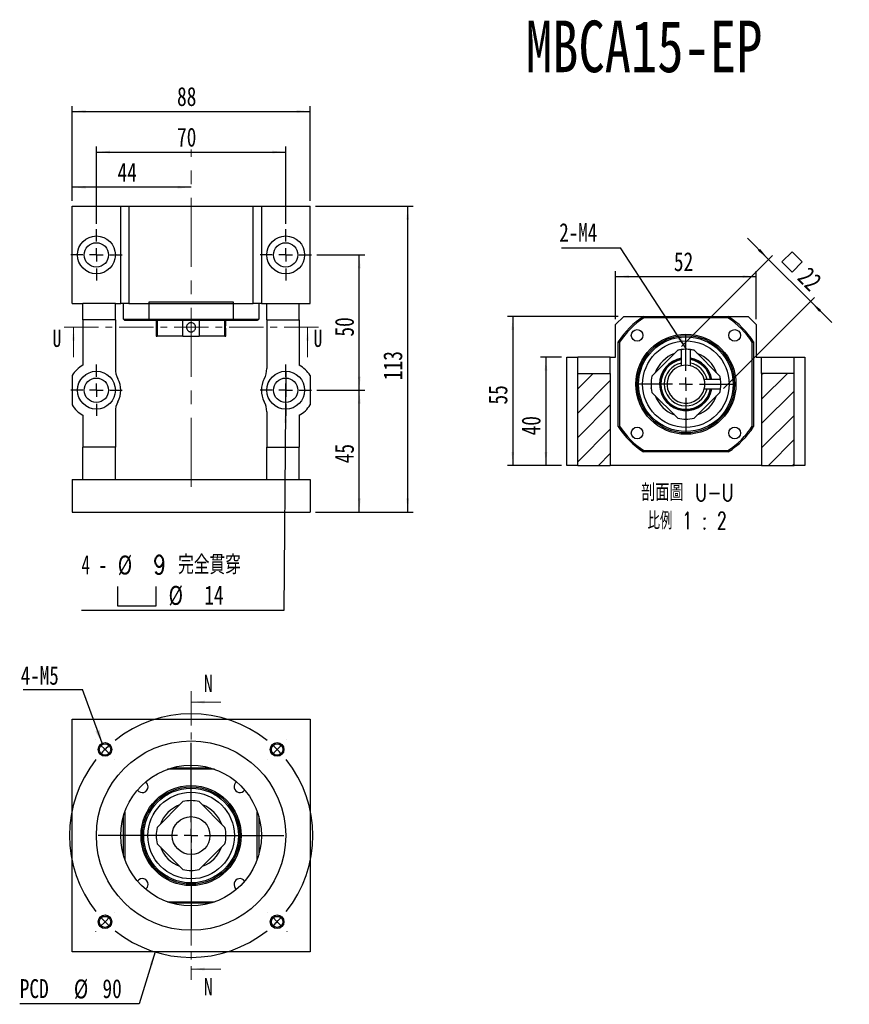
# Model space of a CAD drawing. Header units: millimetres. Extents: x 25 to 275, y 7 to 201.
# Tile 1 of 8: x 25 to 179, y 19 to 201. Entities that reach past the tile are written whole.
import ezdxf

# ---------------------------------------------------------------- set-up
doc = ezdxf.new("R2010")
doc.units = ezdxf.units.MM
doc.linetypes.add('CENTER', pattern=[10.16, 6.35, -1.27, 1.27, -1.27])
doc.linetypes.add('CENTERX2', pattern=[20.32, 12.7, -2.54, 2.54, -2.54])
doc.layers.add('FORMAT', color=7, linetype='Continuous')
doc.styles.add('SLDTEXTSTYLE0', font='TXT', dxfattribs={"width": 0.75})
doc.styles.add('SLDTEXTSTYLE1', font='TXT', dxfattribs={"width": 0.75, "bigfont": 'bigfont'})
doc.styles.add('SLDTEXTSTYLE3', font='TXT', dxfattribs={"width": 0.666667})
doc.styles.add('SLDTEXTSTYLE4', font='TXT', dxfattribs={"width": 0.65625, "bigfont": 'bigfont'})
doc.dimstyles.new('SLDDIMSTYLE1', dxfattribs={"dimtxt": 3.5, "dimasz": 2.5, "dimexe": 0, "dimexo": 0.0625, "dimgap": 0.875, "dimtad": 0, "dimtih": 1, "dimtoh": 1, "dimlfac": 2, "dimrnd": 1e-09, "dimzin": 12, "dimdsep": 46, "dimtxsty": 'SLDTEXTSTYLE0', "dimsah": 1, "dimcen": 0, "dimadec": 0, "dimazin": 3, "dimtfac": 1, "dimtofl": 0, "dimtmove": 0, "dimatfit": 3, "dimfxl": 0, "dimfrac": 2, "dimtolj": 1, "dimtzin": 12, "dimarcsym": 0})
doc.dimstyles.new('SLDDIMSTYLE2', dxfattribs={"dimtxt": 0.18, "dimasz": 2.5, "dimexe": 0, "dimexo": 0.0625, "dimgap": 0, "dimtad": 0, "dimtih": 1, "dimtoh": 1, "dimdec": 0, "dimrnd": 1e-09, "dimzin": 0, "dimdsep": 46, "dimtxsty": 'Standard', "dimsah": 1, "dimcen": 0.09, "dimadec": 0, "dimazin": 0, "dimtfac": 2.5, "dimtdec": 0, "dimtofl": 0, "dimtmove": 0, "dimatfit": 3, "dimfxl": 0, "dimfrac": 2, "dimtolj": 1, "dimtzin": 0, "dimarcsym": 0})
doc.dimstyles.new('SLDDIMSTYLE3', dxfattribs={"dimtxt": 3.5, "dimasz": 2.5, "dimexe": 0, "dimexo": 0.0625, "dimgap": 0.875, "dimtad": 1, "dimlfac": 2, "dimrnd": 1e-09, "dimzin": 12, "dimdsep": 46, "dimtxsty": 'SLDTEXTSTYLE0', "dimsah": 1, "dimcen": 0.09, "dimadec": 0, "dimazin": 3, "dimtfac": 1, "dimtofl": 0, "dimtmove": 0, "dimatfit": 3, "dimfxl": 0, "dimfrac": 2, "dimtolj": 1, "dimtzin": 12, "dimarcsym": 0})
doc.dimstyles.new('SLDDIMSTYLE4', dxfattribs={"dimtxt": 3.5, "dimasz": 2.5, "dimexe": 0, "dimexo": 0.0625, "dimgap": 0.875, "dimtad": 0, "dimtih": 1, "dimtoh": 1, "dimdec": 6, "dimlfac": 2, "dimrnd": 1e-09, "dimzin": 12, "dimdsep": 46, "dimtxsty": 'SLDTEXTSTYLE0', "dimblk1": 'NONE', "dimsah": 1, "dimcen": 0, "dimadec": 0, "dimazin": 3, "dimtfac": 1, "dimtmove": 0, "dimatfit": 3, "dimldrblk": 'NONE', "dimfxl": 0, "dimfrac": 2, "dimtolj": 1, "dimtzin": 12, "dimarcsym": 0})
doc.dimstyles.new('SLDDIMSTYLE5', dxfattribs={"dimtxt": 3.5, "dimasz": 2.5, "dimexe": 0, "dimexo": 0.0625, "dimgap": 0.875, "dimtad": 1, "dimlfac": 2, "dimrnd": 1e-09, "dimzin": 12, "dimdsep": 46, "dimtxsty": 'SLDTEXTSTYLE0', "dimsah": 1, "dimcen": 0.09, "dimadec": 0, "dimazin": 3, "dimtfac": 1, "dimtmove": 0, "dimatfit": 0, "dimfxl": 0, "dimfrac": 2, "dimtolj": 1, "dimtzin": 12, "dimarcsym": 0})

# ---------------------------------------------------------------- blocks, each defined once
blk = doc.blocks.new('_D')
at = {"layer": 'FORMAT', "color": 7}
for p, q in [((50.17, 28.77), (47.2, 19.17)), ((47.2, 19.17), (25.14, 19.17))]:
    blk.add_line(p, q, dxfattribs=at)
blk.add_solid([(50.17, 28.77), (49.19, 26.45), (49.67, 26.3)], dxfattribs=at)
at = {"layer": 'FORMAT', "color": 7, "char_height": 3.5, "attachment_point": 1, "style": 'SLDTEXTSTYLE0'}
for s, insert in [('PCD', (25.14, 23.74)), ('%%c', (35.16, 23.68)), ('90', (40.44, 23.74))]:
    blk.add_mtext(s, dxfattribs=dict(at, insert=insert))
blk = doc.blocks.new('SW_NOTE_0')
at = {"layer": 'FORMAT', "color": 0}
blk.add_line((-10.94, 0), (0, 0), dxfattribs=at)
at = {"layer": 'FORMAT', "color": 0, "insert": (-11.38, 4.31), "char_height": 3.44, "attachment_point": 1, "style": 'SLDTEXTSTYLE0'}
blk.add_mtext('4-M5', dxfattribs=at)
blk = doc.blocks.new('SW_CENTERMARKSYMBOL_0')
at = {"layer": 'FORMAT', "color": 0}
for p, q in [((0, 2.5), (0, 17.16)), ((-2.5, 0), (-17.16, 0)), ((0, 0), (-1.25, 0)), ((0, 0), (0, 1.25)), ((0, 0), (0, -1.25)), ((0, 0), (1.25, 0)), ((2.5, 0), (17.16, 0)), ((0, -2.5), (0, -17.16))]:
    blk.add_line(p, q, dxfattribs=at)
blk = doc.blocks.new('SW_CENTERMARKSYMBOL_1')
at = {"layer": 'FORMAT', "color": 0}
for p, q in [((-33.59, 1.77), (-33.6, 1.78)), ((-31.82, 0), (-32.7, 0.88)), ((-15.91, -13.41), (-15.91, 1.25)), ((0, 0), (-0.88, -0.88)), ((0, 0), (0.88, 0.88)), ((1.77, 1.77), (1.78, 1.78)), ((-31.82, 0), (-30.94, -0.88)), ((-30.05, -1.77), (-30.04, -1.78)), ((-1.77, -1.77), (-1.78, -1.78)), ((-18.41, -15.91), (-33.07, -15.91)), ((-15.91, -15.91), (-17.16, -15.91)), ((-15.91, -15.91), (-15.91, -14.66)), ((-15.91, -15.91), (-15.91, -17.16)), ((-15.91, -15.91), (-14.66, -15.91)), ((-13.41, -15.91), (1.25, -15.91)), ((-15.91, -18.41), (-15.91, -33.07)), ((-30.05, -30.05), (-30.04, -30.04)), ((-1.77, -30.05), (-1.78, -30.04)), ((-31.82, -31.82), (-32.7, -32.7)), ((-31.82, -31.82), (-30.94, -30.94)), ((0, -31.82), (-0.88, -30.94)), ((0, -31.82), (0.88, -32.7)), ((-33.59, -33.59), (-33.6, -33.6)), ((1.77, -33.59), (1.78, -33.6))]:
    blk.add_line(p, q, dxfattribs=at)
for start, end in [(51.3662, 128.6338), (131.8169, 135), (45, 48.1831), (41.8169, 45), (135, 138.1831), (141.3662, 218.6338), (321.3662, 38.6338), (221.8169, 225), (315, 318.1831), (225, 228.1831), (311.8169, 315), (231.3662, 308.6338)]:
    blk.add_arc((-15.91, -15.91), 22.5, start, end, dxfattribs=at)
blk = doc.blocks.new('_D_1')
at = {"layer": 'FORMAT', "color": 7}
for p, q in [((39.32, 163.28), (39.32, 177.53)), ((39.32, 176.53), (74.32, 176.53)), ((74.32, 163.28), (74.32, 177.53))]:
    blk.add_line(p, q, dxfattribs=at)
for points in [[(39.32, 176.53), (41.82, 176.28), (41.82, 176.78)], [(74.32, 176.53), (71.82, 176.78), (71.82, 176.28)]]:
    blk.add_solid(points, dxfattribs=at)
at = {"layer": 'FORMAT', "color": 7, "insert": (54.23, 181.04), "char_height": 3.5, "attachment_point": 1, "style": 'SLDTEXTSTYLE0'}
blk.add_mtext('70', dxfattribs=at)
blk = doc.blocks.new('_D_2')
at = {"layer": 'FORMAT', "color": 7}
for p, q in [((80.07, 157.53), (88.92, 157.53)), ((87.92, 132.53), (87.92, 157.53)), ((80.07, 132.53), (88.92, 132.53))]:
    blk.add_line(p, q, dxfattribs=at)
for points in [[(87.92, 157.53), (87.67, 155.03), (88.17, 155.03)], [(87.92, 132.53), (88.17, 135.03), (87.67, 135.03)]]:
    blk.add_solid(points, dxfattribs=at)
at = {"layer": 'FORMAT', "color": 7, "insert": (83.41, 142.44), "char_height": 3.5, "attachment_point": 1, "rotation": 90, "style": 'SLDTEXTSTYLE0'}
blk.add_mtext('50', dxfattribs=at)
blk = doc.blocks.new('SW_SYMBOL_HOLE_SPOT')
at = {"layer": 'FORMAT', "color": 0}
for p, q in [((0, 875), (0, 75)), ((1600, 75), (1600, 875)), ((0, 75), (1600, 75))]:
    blk.add_line(p, q, dxfattribs=at)
blk = doc.blocks.new('_D_3')
at = {"layer": 'FORMAT'}
for p, q in [((74.35, 136.03), (74.29, 129.03)), ((74.29, 129.03), (73.97, 91.87)), ((73.97, 91.87), (36.55, 91.87))]:
    blk.add_line(p, q, dxfattribs=at)
blk.add_solid([(74.29, 129.03), (74.02, 126.53), (74.52, 126.53)], dxfattribs=at)
at = {"layer": 'FORMAT', "xscale": 0.004470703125, "yscale": 0.004470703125, "zscale": 0.004470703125}
blk.add_blockref('SW_SYMBOL_HOLE_SPOT', (43.23, 92.36), dxfattribs=at)
at = {"layer": 'FORMAT', "char_height": 3.5, "attachment_point": 1}
for s, insert, style in [('4 -', (36.55, 102.04), 'SLDTEXTSTYLE3'), ('%%c', (43.27, 101.99), 'SLDTEXTSTYLE0'), ('9 \\M+18AAE\\M+19153\\M+18AD1\\M+190FA', (49.86, 102.04), 'SLDTEXTSTYLE1'), ('%%c', (52.67, 96.38), 'SLDTEXTSTYLE0'), ('14', (59.26, 96.44), 'SLDTEXTSTYLE0')]:
    blk.add_mtext(s, dxfattribs=dict(at, insert=insert, style=style))
blk = doc.blocks.new('_NONE')
blk = doc.blocks.new('_D_4')
at = {"layer": 'FORMAT', "color": 7}
for p, q in [((34.82, 167.53), (34.82, 171.03)), ((56.82, 170.03), (34.82, 170.03))]:
    blk.add_line(p, q, dxfattribs=at)
for points in [[(34.82, 170.03), (37.32, 169.78), (37.32, 170.28)], [(56.82, 170.03), (54.32, 170.28), (54.32, 169.78)]]:
    blk.add_solid(points, dxfattribs=at)
at = {"layer": 'FORMAT', "color": 7, "insert": (43.23, 174.54), "char_height": 3.5, "attachment_point": 1, "style": 'SLDTEXTSTYLE0'}
blk.add_mtext('44', dxfattribs=at)
blk = doc.blocks.new('_D_5')
at = {"layer": 'FORMAT', "color": 7}
for p, q in [((34.82, 167.53), (34.82, 185.03)), ((34.82, 184.03), (78.82, 184.03)), ((78.82, 167.53), (78.82, 185.03))]:
    blk.add_line(p, q, dxfattribs=at)
for points in [[(34.82, 184.03), (37.32, 183.78), (37.32, 184.28)], [(78.82, 184.03), (76.32, 184.28), (76.32, 183.78)]]:
    blk.add_solid(points, dxfattribs=at)
at = {"layer": 'FORMAT', "color": 7, "insert": (54.23, 188.54), "char_height": 3.5, "attachment_point": 1, "style": 'SLDTEXTSTYLE0'}
blk.add_mtext('88', dxfattribs=at)
blk = doc.blocks.new('_D_6')
at = {"layer": 'FORMAT', "color": 7}
for p, q in [((80.07, 132.53), (88.92, 132.53)), ((87.92, 110.03), (87.92, 132.53)), ((79.82, 110.03), (88.92, 110.03))]:
    blk.add_line(p, q, dxfattribs=at)
for points in [[(87.92, 132.53), (87.67, 130.03), (88.17, 130.03)], [(87.92, 110.03), (88.17, 112.53), (87.67, 112.53)]]:
    blk.add_solid(points, dxfattribs=at)
at = {"layer": 'FORMAT', "color": 7, "insert": (83.41, 119.04), "char_height": 3.5, "attachment_point": 1, "rotation": 90, "style": 'SLDTEXTSTYLE0'}
blk.add_mtext('45', dxfattribs=at)
blk = doc.blocks.new('_D_7')
at = {"layer": 'FORMAT', "color": 7}
for p, q in [((79.82, 166.53), (97.87, 166.53)), ((96.87, 110.03), (96.87, 166.53)), ((79.82, 110.03), (97.87, 110.03))]:
    blk.add_line(p, q, dxfattribs=at)
for points in [[(96.87, 166.53), (96.62, 164.03), (97.12, 164.03)], [(96.87, 110.03), (97.12, 112.53), (96.62, 112.53)]]:
    blk.add_solid(points, dxfattribs=at)
at = {"layer": 'FORMAT', "color": 7, "insert": (92.36, 134.4), "char_height": 3.5, "attachment_point": 1, "rotation": 90, "style": 'SLDTEXTSTYLE0'}
blk.add_mtext('113', dxfattribs=at)
blk = doc.blocks.new('SW_CENTERMARKSYMBOL_2')
at = {"layer": 'FORMAT', "color": 0}
for p, q in [((0, 2.5), (0, 4.75)), ((-2.5, 0), (-4.75, 0)), ((0, 0), (-1.25, 0)), ((0, 0), (0, 1.25)), ((0, 0), (0, -1.25)), ((0, 0), (1.25, 0)), ((2.5, 0), (4.75, 0)), ((0, -2.5), (0, -4.75))]:
    blk.add_line(p, q, dxfattribs=at)
blk = doc.blocks.new('SW_CENTERMARKSYMBOL_3')
at = {"layer": 'FORMAT', "color": 0}
for p, q in [((0, 2.5), (0, 4.75)), ((-2.5, 0), (-4.75, 0)), ((0, 0), (-1.25, 0)), ((0, 0), (0, 1.25)), ((0, 0), (0, -1.25)), ((0, 0), (1.25, 0)), ((2.5, 0), (4.75, 0)), ((0, -2.5), (0, -4.75))]:
    blk.add_line(p, q, dxfattribs=at)
blk = doc.blocks.new('SW_CENTERMARKSYMBOL_4')
at = {"layer": 'FORMAT', "color": 0}
for p, q in [((0, 2.5), (0, 4.75)), ((-2.5, 0), (-4.75, 0)), ((0, 0), (-1.25, 0)), ((0, 0), (0, 1.25)), ((0, 0), (0, -1.25)), ((0, 0), (1.25, 0)), ((2.5, 0), (4.75, 0)), ((0, -2.5), (0, -4.75))]:
    blk.add_line(p, q, dxfattribs=at)
blk = doc.blocks.new('SW_CENTERMARKSYMBOL_5')
at = {"layer": 'FORMAT', "color": 0}
for p, q in [((0, 2.5), (0, 4.75)), ((-2.5, 0), (-4.75, 0)), ((0, 0), (-1.25, 0)), ((0, 0), (0, 1.25)), ((0, 0), (0, -1.25)), ((0, 0), (1.25, 0)), ((2.5, 0), (4.75, 0)), ((0, -2.5), (0, -4.75))]:
    blk.add_line(p, q, dxfattribs=at)
blk = doc.blocks.new('_D_8')
at = {"layer": 'FORMAT', "color": 7}
for p, q in [((125.3, 138.64), (121.43, 138.64)), ((122.43, 138.64), (122.43, 118.64)), ((125.3, 118.64), (121.43, 118.64))]:
    blk.add_line(p, q, dxfattribs=at)
for points in [[(122.43, 138.64), (122.18, 136.14), (122.68, 136.14)], [(122.43, 118.64), (122.68, 121.14), (122.18, 121.14)]]:
    blk.add_solid(points, dxfattribs=at)
at = {"layer": 'FORMAT', "color": 7, "insert": (117.92, 124.19), "char_height": 3.5, "attachment_point": 1, "rotation": 90, "style": 'SLDTEXTSTYLE0'}
blk.add_mtext('40', dxfattribs=at)
blk = doc.blocks.new('_D_9')
at = {"layer": 'FORMAT', "color": 7}
for p, q in [((135.8, 146.14), (115.3, 146.14)), ((116.3, 146.14), (116.3, 118.64)), ((125.3, 118.64), (115.3, 118.64))]:
    blk.add_line(p, q, dxfattribs=at)
for points in [[(116.3, 146.14), (116.05, 143.64), (116.55, 143.64)], [(116.3, 118.64), (116.55, 121.14), (116.05, 121.14)]]:
    blk.add_solid(points, dxfattribs=at)
at = {"layer": 'FORMAT', "color": 7, "insert": (111.79, 129.89), "char_height": 3.5, "attachment_point": 1, "rotation": 90, "style": 'SLDTEXTSTYLE0'}
blk.add_mtext('55', dxfattribs=at)
blk = doc.blocks.new('_D_10')
at = {"layer": 'FORMAT', "color": 7}
for p, q in [((135.3, 145.64), (135.3, 154.52)), ((135.3, 153.52), (161.3, 153.52)), ((161.3, 145.64), (161.3, 154.52))]:
    blk.add_line(p, q, dxfattribs=at)
for points in [[(135.3, 153.52), (137.8, 153.27), (137.8, 153.77)], [(161.3, 153.52), (158.8, 153.77), (158.8, 153.27)]]:
    blk.add_solid(points, dxfattribs=at)
at = {"layer": 'FORMAT', "color": 7, "insert": (146.08, 158.03), "char_height": 3.5, "attachment_point": 1, "style": 'SLDTEXTSTYLE0'}
blk.add_mtext('52', dxfattribs=at)
blk = doc.blocks.new('SW_SYMBOL_MOD_BOX')
at = {"layer": 'FORMAT', "color": 0}
for p, q in [((200, 200), (200, 800)), ((200, 800), (800, 800)), ((800, 800), (800, 200)), ((200, 200), (800, 200))]:
    blk.add_line(p, q, dxfattribs=at)
blk = doc.blocks.new('_D_11')
at = {"layer": 'FORMAT', "color": 7}
for p, q in [((163.59, 156.71), (159.7, 160.6)), ((147.5, 140.62), (164.3, 157.42)), ((163.59, 156.71), (171.37, 148.93)), ((155.28, 132.84), (172.07, 149.64)), ((171.37, 148.93), (175.26, 145.04))]:
    blk.add_line(p, q, dxfattribs=at)
for points in [[(163.59, 156.71), (162, 158.65), (161.64, 158.3)], [(171.37, 148.93), (172.96, 146.99), (173.31, 147.34)]]:
    blk.add_solid(points, dxfattribs=at)
at = {"layer": 'FORMAT', "color": 7, "xscale": 0.004470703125, "yscale": 0.004470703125, "zscale": 0.004470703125, "rotation": 315.0000000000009}
blk.add_blockref('SW_SYMBOL_MOD_BOX', (164.76, 156.23), dxfattribs=at)
at = {"layer": 'FORMAT', "color": 7, "insert": (171.18, 155.58), "char_height": 3.5, "attachment_point": 1, "rotation": 315, "style": 'SLDTEXTSTYLE0'}
blk.add_mtext('22', dxfattribs=at)
blk = doc.blocks.new('SW_NOTE_1')
at = {"layer": 'FORMAT', "color": 0, "char_height": 3.175, "attachment_point": 2}
for s, insert, style in [('\\M+19655\\M+196CA\\M+19AA4 U-U', (10.32, 4.09), 'SLDTEXTSTYLE1'), ('\\M+194E4\\M+197E1 1 : 2', (10.27, -1.14), 'SLDTEXTSTYLE4')]:
    blk.add_mtext(s, dxfattribs=dict(at, insert=insert, style=style))
blk = doc.blocks.new('SW_NOTE_2')
at = {"layer": 'FORMAT', "color": 0}
blk.add_line((-10.94, 0), (0, 0), dxfattribs=at)
at = {"layer": 'FORMAT', "color": 0, "insert": (-11.34, 4.55), "char_height": 3.44, "attachment_point": 1, "style": 'SLDTEXTSTYLE0'}
blk.add_mtext('2-M4', dxfattribs=at)
blk = doc.blocks.new('SW_CENTERMARKSYMBOL_6')
at = {"layer": 'FORMAT', "color": 0}
for p, q in [((0, 2.5), (0, 9.25)), ((-2.5, 0), (-9.25, 0)), ((0, 0), (-1.25, 0)), ((0, 0), (0, 1.25)), ((0, 0), (0, -1.25)), ((0, 0), (1.25, 0)), ((2.5, 0), (9.25, 0)), ((0, -2.5), (0, -9.25))]:
    blk.add_line(p, q, dxfattribs=at)

msp = doc.modelspace()

# ---------------------------------------------------------------- hatches: boundary and pattern name
at = {"layer": 'FORMAT', "linetype": 'Continuous', "lineweight": 18}
h = msp.add_hatch(dxfattribs=at)
h.set_pattern_fill('ANSI31', color=256, style=0)
edge = h.paths.add_edge_path(flags=0)
edge.add_arc((148.30270928, 133.64357681), 6.45005, 256.4918673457, 283.5081326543)
edge.add_line((149.80933377, 127.371956), (154.57433009, 132.13695232))
edge.add_arc((148.30270928, 133.64357681), 6.45005, 346.4918673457, 352.4280574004)
edge.add_line((154.69651605, 132.79364739), (151.69789263, 132.79364739))
edge.add_arc((148.30270928, 133.64357681), 3.49995, 104.0542467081, 345.9457532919, ccw=False)
edge.add_line((147.45277986, 137.03876016), (147.45277986, 140.03738358))
edge.add_arc((148.30270928, 133.64357681), 6.45005, 97.5719425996, 103.5081326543)
edge.add_line((146.79608479, 139.91519763), (142.03108846, 135.1502013))
edge.add_arc((148.30270928, 133.64357681), 6.45005, 166.4918673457, 193.5081326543)
edge.add_line((142.03108846, 132.13695232), (146.79608479, 127.371956))
edge = h.paths.add_edge_path(flags=0)
edge.add_line((154.57428477, 132.13697771), (149.80930838, 127.37200132))
edge.add_arc((148.30270928, 133.64357681), 6.45, 256.4919925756, 283.5080074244, ccw=False)
edge.add_line((146.79611018, 127.37200132), (142.03113379, 132.13697771))
edge.add_arc((148.30270928, 133.64357681), 6.45, 166.4919925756, 193.5080074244, ccw=False)
edge.add_line((142.03113379, 135.15017591), (146.79611018, 139.9151523))
edge.add_arc((148.30270928, 133.64357681), 6.45, 97.5724497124, 103.5080074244, ccw=False)
edge.add_line((147.45272985, 140.03732649), (147.45272985, 137.03879919))
edge.add_arc((148.30270928, 133.64357681), 3.5, 104.0548855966, 345.9451144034)
edge.add_line((151.69793165, 132.79359739), (154.69645896, 132.79359739))
edge.add_arc((148.30270928, 133.64357681), 6.45, 346.4919925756, 352.4275502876, ccw=False)
h = msp.add_hatch(dxfattribs=at)
h.set_pattern_fill('ANSI31', color=256, style=0)
edge = h.paths.add_edge_path(flags=0)
edge.add_arc((148.30270928, 133.64357681), 6.45005, 7.5719425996, 13.5081326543)
edge.add_line((154.57433009, 135.1502013), (149.80933377, 139.91519763))
edge.add_arc((148.30270928, 133.64357681), 6.45005, 76.4918673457, 82.4280574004)
edge.add_line((149.1526387, 140.03738358), (149.1526387, 137.03876016))
edge.add_arc((148.30270928, 133.64357681), 3.49995, 14.0542467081, 75.9457532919, ccw=False)
edge.add_line((151.69789263, 134.49350624), (154.69651605, 134.49350624))
edge = h.paths.add_edge_path(flags=0)
edge.add_line((149.80930838, 139.9151523), (154.57428477, 135.15017591))
edge.add_arc((148.30270928, 133.64357681), 6.45, 7.5724497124, 13.5080074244, ccw=False)
edge.add_line((154.69645896, 134.49355624), (151.69793165, 134.49355624))
edge.add_arc((148.30270928, 133.64357681), 3.5, 14.0548855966, 75.9451144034)
edge.add_line((149.1526887, 137.03879919), (149.1526887, 140.03732649))
edge.add_arc((148.30270928, 133.64357681), 6.45, 76.4919925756, 82.4275502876, ccw=False)
h = msp.add_hatch(dxfattribs=at)
h.set_pattern_fill('ANSI31', color=256, style=0)
h.paths.add_polyline_path([(128.30270928, 135.64357681), (128.30270928, 118.64357681), (134.30270928, 118.64357681), (134.30270928, 135.64357681)], flags=0)
h = msp.add_hatch(dxfattribs=at)
h.set_pattern_fill('ANSI31', color=256, style=0)
h.paths.add_polyline_path([(162.30270928, 118.64357681), (168.30270928, 118.64357681), (168.30270928, 135.64357681), (162.30270928, 135.64357681)], flags=0)

# ---------------------------------------------------------------- linework, layer by layer
at = {"color": 7, "linetype": 'Continuous', "lineweight": 25}
for p, q in [((34.82001013, 148.5310751), (34.82001013, 166.53107479)), ((34.82001013, 166.53107479), (43.82000975, 166.53107479)), ((43.82000975, 148.5310751), (43.82000975, 166.53107479)), ((43.82000975, 166.53107479), (45.32000999, 166.53107479)), ((45.32000999, 166.53107479), (45.32000999, 148.5310751)), ((45.32000999, 166.53107479), (68.32001004, 166.53107479)), ((68.32001004, 148.5310751), (68.32001004, 166.53107479)), ((68.32001004, 166.53107479), (69.82001028, 166.53107479)), ((69.82001028, 166.53107479), (69.82001028, 148.5310751)), ((69.82001028, 166.53107479), (78.82000989, 166.53107479)), ((78.82000989, 148.5310751), (78.82000989, 166.53107479)), ((34.82001013, 148.5310751), (36.82001046, 148.5310751)), ((42.82000958, 148.5310751), (36.82001046, 148.5310751)), ((36.82001046, 145.53107554), (36.82001046, 148.5310751)), ((42.82000958, 148.5310751), (43.82000975, 148.5310751)), ((42.82000958, 145.53107554), (42.82000958, 148.5310751)), ((45.32000999, 148.5310751), (43.82000975, 148.5310751)), ((44.32000983, 145.68107436), (44.32000983, 148.5310751)), ((45.32000999, 148.5310751), (68.32001004, 148.5310751)), ((64.6502396, 148.78107468), (48.98978043, 148.78107468)), ((48.98978043, 148.78107468), (48.98978043, 145.68107436)), ((64.6502396, 145.68107436), (64.6502396, 148.78107468)), ((69.82001028, 148.5310751), (68.32001004, 148.5310751)), ((69.3200102, 148.5310751), (69.3200102, 145.68107436)), ((69.82001028, 148.5310751), (70.82001045, 148.5310751)), ((70.82001045, 148.5310751), (76.82000957, 148.5310751)), ((70.82001045, 145.53107554), (70.82001045, 148.5310751)), ((76.82000957, 148.5310751), (78.82000989, 148.5310751)), ((76.82000957, 145.53107554), (76.82000957, 148.5310751)), ((42.82000958, 145.53107554), (36.82001046, 145.53107554)), ((36.82001046, 145.53107554), (36.82001046, 137.14762079)), ((42.82000958, 145.53107554), (42.82000958, 136.53107407)), ((44.32000983, 145.68107436), (48.98978043, 145.68107436)), ((48.98978043, 145.68107436), (64.6502396, 145.68107436)), ((64.6502396, 145.68107436), (69.3200102, 145.68107436)), ((70.82001045, 145.53107554), (76.82000957, 145.53107554)), ((70.82001045, 145.53107554), (70.82001045, 136.53107407)), ((76.82000957, 145.53107554), (76.82000957, 137.14762079)), ((136.80270926, 146.143577), (135.30270901, 144.64357675)), ((136.80270926, 146.143577), (140.47247969, 146.143577)), ((140.47247969, 146.143577), (156.13293887, 146.143577)), ((156.06076975, 145.89357649), (140.54464881, 145.89357649)), ((156.13293887, 146.143577), (159.8027093, 146.143577)), ((161.30270955, 144.64357675), (159.8027093, 146.143577)), ((49.06194954, 145.43107385), (44.57001033, 145.43107385)), ((64.57807048, 145.43107385), (49.06194954, 145.43107385)), ((50.36995997, 145.43107385), (50.36995997, 142.53097447)), ((50.54838927, 145.43107385), (50.54838927, 142.53097447)), ((55.3133855, 142.53097447), (55.3133855, 145.43107385)), ((58.32663452, 145.43107385), (58.32663452, 142.53097447)), ((63.09163076, 142.53097447), (63.09163076, 145.43107385)), ((63.26933875, 145.00048431), (63.26866447, 144.99528753)), ((63.27006006, 144.99528753), (63.27006006, 145.43107385)), ((69.07000969, 145.43107385), (64.57807048, 145.43107385)), ((135.30270901, 138.6435767), (135.30270901, 144.64357675)), ((161.30270955, 144.64357675), (161.30270955, 138.6435767)), ((50.36995997, 142.53097447), (50.54838927, 142.53097447)), ((55.3133855, 142.53097447), (50.54838927, 142.53097447)), ((55.3133855, 142.53097447), (58.32663452, 142.53097447)), ((63.09163076, 142.53097447), (58.32663452, 142.53097447)), ((63.09163076, 142.53097447), (63.27006006, 142.53097447)), ((63.27006006, 142.53097447), (63.27006006, 143.31653388)), ((135.80270909, 125.81334723), (135.80270909, 141.4738064)), ((136.0527096, 141.40163728), (136.0527096, 125.88551634)), ((160.55270896, 125.88551634), (160.55270896, 141.40163728)), ((160.80270946, 141.4738064), (160.80270946, 125.81334723)), ((126.3027094, 118.64357715), (126.3027094, 138.6435767)), ((126.3027094, 138.6435767), (128.30270973, 138.6435767)), ((134.30270885, 138.6435767), (128.30270973, 138.6435767)), ((128.30270973, 135.64357691), (128.30270973, 138.6435767)), ((134.30270885, 135.64357691), (134.30270885, 138.6435767)), ((134.30270885, 138.6435767), (135.30270901, 138.6435767)), ((146.79608477, 139.91519756), (142.03108853, 135.15020132)), ((146.79611015, 139.91515239), (142.0311337, 135.15017594)), ((147.45272987, 140.03732655), (147.45272987, 137.03879917)), ((147.45277987, 140.03738336), (147.45277987, 137.03876006)), ((149.15263868, 137.03876006), (149.15263868, 140.03738336)), ((149.15268868, 137.03879917), (149.15268868, 140.03732655)), ((154.57428486, 135.15017594), (149.80930841, 139.91515239)), ((154.57433003, 135.15020132), (149.80933379, 139.91519756)), ((161.30270955, 138.6435767), (162.30270971, 138.6435767)), ((162.30270971, 138.6435767), (168.30270883, 138.6435767)), ((162.30270971, 135.64357691), (162.30270971, 138.6435767)), ((168.30270883, 135.64357691), (168.30270883, 138.6435767)), ((168.30270883, 138.6435767), (170.30270916, 138.6435767)), ((170.30270916, 138.6435767), (170.30270916, 118.64357715)), ((34.82001013, 135.23523742), (34.82001013, 129.82691312)), ((78.82000989, 135.23523742), (78.82000989, 129.82691312)), ((128.30270973, 135.64357691), (134.30270885, 135.64357691)), ((128.30270973, 118.64357715), (128.30270973, 135.64357691)), ((134.30270885, 135.64357691), (134.30270885, 118.64357715)), ((162.30270971, 135.64357691), (162.30270971, 118.64357715)), ((168.30270883, 135.64357691), (162.30270971, 135.64357691)), ((168.30270883, 118.64357715), (168.30270883, 135.64357691)), ((154.69651582, 134.49350622), (151.69789252, 134.49350622)), ((151.69789252, 132.79364741), (154.69651582, 132.79364741)), ((154.69645901, 134.49355622), (151.69793164, 134.49355622)), ((151.69793164, 132.79359741), (154.69645901, 132.79359741)), ((142.03108853, 132.1369523), (146.79608477, 127.37195607)), ((142.0311337, 132.13697768), (146.79611015, 127.37200124)), ((149.80930841, 127.37200124), (154.57428486, 132.13697768)), ((149.80933379, 127.37195607), (154.57433003, 132.1369523)), ((36.82001046, 127.9145279), (36.82001046, 122.03107635)), ((42.82000958, 128.53107462), (42.82000958, 122.03107635)), ((70.82001045, 128.53107462), (70.82001045, 122.03107635)), ((76.82000957, 127.9145279), (76.82000957, 122.03107635)), ((42.82000958, 122.03107635), (36.82001046, 122.03107635)), ((36.82001046, 116.03107536), (36.82001046, 122.03107635)), ((42.82000958, 116.03107536), (42.82000958, 122.03107635)), ((70.82001045, 122.03107635), (76.82000957, 122.03107635)), ((70.82001045, 116.03107536), (70.82001045, 122.03107635)), ((76.82000957, 116.03107536), (76.82000957, 122.03107635)), ((156.13293887, 121.14357663), (140.47247969, 121.14357663)), ((140.54464881, 121.39357713), (156.06076975, 121.39357713)), ((128.30270973, 118.64357715), (126.3027094, 118.64357715)), ((128.30270973, 118.64357715), (134.30270885, 118.64357715)), ((162.30270971, 118.64357715), (134.30270885, 118.64357715)), ((162.30270971, 118.64357715), (168.30270883, 118.64357715)), ((170.30270916, 118.64357715), (168.30270883, 118.64357715)), ((34.82001013, 116.03107536), (34.82001013, 110.03107438)), ((34.82001013, 116.03107536), (78.82000989, 116.03107536)), ((78.82000989, 116.03107536), (78.82000989, 110.03107438)), ((34.82001013, 110.03107438), (78.82000989, 110.03107438)), ((34.82001013, 28.75974548), (34.82001013, 71.75974694)), ((34.82001013, 71.75974694), (78.82000989, 71.75974694)), ((78.82000989, 71.75974694), (78.82000989, 28.75974548)), ((61.17173395, 62.50974589), (52.46828607, 62.50974589)), ((53.24929575, 62.7597464), (60.39072428, 62.7597464)), ((55.3133855, 56.53136696), (50.54838927, 51.76637072)), ((63.09163076, 51.76637072), (58.32663452, 56.53136696)), ((44.57001033, 54.61147015), (44.57001033, 45.90802227)), ((69.07000969, 45.90802227), (69.07000969, 54.61147015)), ((44.32000983, 46.68903195), (44.32000983, 53.83046048)), ((69.3200102, 53.83046048), (69.3200102, 46.68903195)), ((50.54838927, 48.7531217), (55.3133855, 43.98812547)), ((58.32663452, 43.98812547), (63.09163076, 48.7531217)), ((52.46828607, 38.00974653), (61.17173395, 38.00974653)), ((60.39072428, 37.75974603), (53.24929575, 37.75974603)), ((78.82000989, 28.75974548), (34.82001013, 28.75974548))]:
    msp.add_line(p, q, dxfattribs=at)
at = {"color": 7, "linetype": 'CENTER', "lineweight": 18}
for p, q in [((80.36026301, 144.16193901), (33.08790739, 144.16193901)), ((56.82001001, 76.91974621), (56.82001001, 23.59974621))]:
    msp.add_line(p, q, dxfattribs=at)
at = {"color": 7, "linetype": 'Continuous', "lineweight": 18}
for p, q in [((35.08790739, 138.66193901), (35.08790739, 144.16193901)), ((78.36026301, 138.66193901), (78.36026301, 144.16193901)), ((62.32001001, 74.91974621), (56.82001001, 74.91974621)), ((62.32001001, 25.59974621), (56.82001001, 25.59974621))]:
    msp.add_line(p, q, dxfattribs=at)
at = {"color": 8, "linetype": 'Continuous', "lineweight": 25, "flags": 128}
for points in [[(147.45272987, 138.18980142), (147.09120075, 138.10708135), (146.68452862, 137.97625707)], [(146.90320165, 137.39075948), (147.28325507, 137.51148496), (147.45272987, 137.55222543)]]:
    msp.add_lwpolyline(points, dxfattribs=at)
at = {"color": 7, "linetype": 'Continuous', "lineweight": 25}
for centre, radius in [((39.32001001, 157.53107477), 3.5), ((74.32001001, 157.53107477), 3.5), ((39.32001001, 157.53107477), 2.25), ((74.32001001, 157.53107477), 2.25), ((139.28709782, 142.65918827), 1.075), ((157.31832074, 142.65918827), 1.075), ((148.30270928, 133.64357681), 9.25), ((148.30270928, 133.64357681), 9), ((148.30270928, 133.64357681), 8.75), ((148.30270928, 133.64357681), 8), ((39.32001001, 132.53107477), 3.5), ((39.32001001, 132.53107477), 2.25), ((74.32001001, 132.53107477), 3.5), ((74.32001001, 132.53107477), 2.25), ((139.28709782, 124.62796535), 1.075), ((157.31832074, 124.62796535), 1.075), ((56.82001001, 50.25974621), 17.5), ((40.91010744, 66.16964879), 1.2625), ((72.72991259, 66.16964879), 1.2625), ((40.91010744, 66.16964879), 1.05), ((72.72991259, 66.16964879), 1.05), ((56.82001001, 50.25974621), 13), ((56.82001001, 50.25974621), 9.25), ((56.82001001, 50.25974621), 9), ((56.82001001, 50.25974621), 8.75), ((56.82001001, 50.25974621), 8), ((56.82001001, 50.25974621), 3.49995), ((40.91010744, 34.34984364), 1.2625), ((40.91010744, 34.34984364), 1.05), ((72.72991259, 34.34984364), 1.2625), ((72.72991259, 34.34984364), 1.05)]:
    msp.add_circle(centre, radius, dxfattribs=at)
for centre, radius, start, end in [((148.30270928, 133.64357681), 14.75, 122.0637857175, 147.9362142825), ((148.30270928, 133.64357681), 14.5, 122.3465321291, 147.6534678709), ((148.30270928, 133.64357681), 14.5, 32.3465321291, 57.6534678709), ((148.30270928, 133.64357681), 14.75, 32.0637857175, 57.9362142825), ((148.30270928, 133.6436174), 6.45000954, 82.4280097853, 97.5719902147), ((148.30270928, 133.64357681), 6.05, 110.381159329, 159.618840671), ((148.30270928, 133.64357681), 4.875, 100.0411109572, 180), ((148.30270928, 133.64357681), 4.725, 100.3633425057, 349.6366574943), ((148.30270928, 133.64357681), 6.45005, 97.5719425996, 103.5081326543), ((148.30270928, 133.64357681), 6.45, 97.5724497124, 103.5080074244), ((148.30270928, 133.64357681), 6.45005, 76.4918673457, 82.4280574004), ((148.30270928, 133.64357681), 6.45, 76.4919925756, 82.4275502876), ((148.30270928, 133.64357681), 4.875, 10.0411109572, 79.9588890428), ((148.30270928, 133.64357681), 4.725, 10.3633425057, 79.6366574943), ((148.30270928, 133.64357681), 6.05, 20.381159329, 69.618840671), ((39.32001001, 132.53107477), 5.25, 118.4368901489, 148.9972808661), ((46.82001001, 136.53107477), 4, 180, 208.0724869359), ((66.82001001, 136.53107477), 4, 331.9275130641, 0), ((74.32001001, 132.53107477), 5.25, 31.0027191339, 61.5631098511), ((148.30270928, 133.64357681), 3.5, 104.0548855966, 345.9451144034), ((148.30270928, 133.64357681), 3.49995, 104.0542467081, 345.9457532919), ((148.30270928, 133.64359119), 3.49993595, 75.9456960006, 104.0543039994), ((148.30270928, 133.64357681), 3.49995, 14.0542467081, 75.9457532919), ((148.30270928, 133.64357681), 3.5, 14.0548855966, 75.9451144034), ((39.32001001, 132.53107477), 4.5, 331.9275130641, 28.0724869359), ((74.32001001, 132.53107477), 4.5, 151.9275130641, 208.0724869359), ((148.30270928, 133.64357681), 6.45005, 166.4918673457, 193.5081326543), ((148.30270928, 133.64357681), 6.45, 166.4919925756, 193.5080074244), ((148.30270928, 133.64357681), 6.45, 7.5724497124, 13.5080074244), ((148.30270928, 133.64357681), 6.45005, 7.5719425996, 13.5081326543), ((148.30270928, 133.64357681), 4.875, 180, 349.9588890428), ((148.30272366, 133.64357681), 3.49993595, 345.9456960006, 14.0543039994), ((148.30270928, 133.64357681), 6.45, 346.4919925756, 352.4275502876), ((148.30270928, 133.64357681), 6.45005, 346.4918673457, 352.4280574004), ((148.30277185, 133.64357681), 6.44998775, 352.4279840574, 7.5720159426), ((148.30270928, 133.64357681), 6.05, 200.3811593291, 249.6188406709), ((148.30270928, 133.64357681), 6.05, 290.3811593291, 339.618840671), ((39.32001001, 132.53107477), 5.25, 211.0027191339, 241.5631098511), ((46.82001001, 128.53107477), 4, 151.9275130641, 180), ((66.82001001, 128.53107477), 4, 0, 28.0724869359), ((74.32001001, 132.53107477), 5.25, 298.4368901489, 328.9972808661), ((148.30270928, 133.64357681), 6.45005, 256.4918673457, 283.5081326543), ((148.30270928, 133.64357681), 6.45, 256.4919925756, 283.5080074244), ((148.30270928, 133.64357681), 14.75, 212.0637857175, 237.9362142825), ((148.30270928, 133.64357681), 14.5, 212.3465321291, 237.6534678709), ((148.30270928, 133.64357681), 14.5, 302.3465321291, 327.6534678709), ((148.30270928, 133.64357681), 14.75, 302.0637857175, 327.9362142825), ((47.80439855, 59.27535767), 1.075, 0, 56.1093009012), ((65.83562147, 59.27535767), 1.075, 123.8906990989, 326.1093009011), ((47.80439855, 59.27535767), 1.075, 213.8906990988, 0), ((56.82001001, 50.25974621), 6.45005, 76.4918673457, 103.5081326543), ((56.82001001, 50.25974621), 6.05, 110.381159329, 159.618840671), ((56.82001001, 50.25974621), 6.05, 20.381159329, 69.618840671), ((56.82001001, 50.25974621), 6.45005, 166.4918673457, 193.5081326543), ((56.82001001, 50.25974621), 6.45005, 346.4918673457, 13.5081326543), ((56.82001001, 50.25974621), 6.05, 200.3811593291, 249.6188406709), ((56.82001001, 50.25974621), 6.05, 290.5933029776, 339.618840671), ((56.82001001, 50.25974621), 6.45005, 256.4918673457, 283.5081326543), ((47.80439855, 41.24413475), 1.075, 0, 146.1093009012), ((65.83562147, 41.24413475), 1.075, 33.8906990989, 236.1093009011), ((47.80439855, 41.24413475), 1.075, 303.8906990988, 0)]:
    msp.add_arc(centre, radius, start, end, dxfattribs=at)
at = {"color": 8, "linetype": 'Continuous', "lineweight": 25}
for radius, start, end in [(4.625, 110.479785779, 349.4100267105), (4, 110.479785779, 347.7314026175), (4.625, 10.5899732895, 79.4100267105), (4, 12.2685973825, 77.7314026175)]:
    msp.add_arc((148.30270928, 133.64357681), radius, start, end, dxfattribs=at)
at = {"color": 7, "linetype": 'Continuous', "lineweight": 25}
for points in [[(44.32001001, 145.68107477), (44.40335868, 145.5977261), (44.48669222, 145.51439256), (44.57001001, 145.43107477)], [(48.98978013, 145.68107477), (49.01373019, 145.5977261), (49.03778578, 145.51439256), (49.06194969, 145.43107477)], [(64.57807034, 145.43107477), (64.60223424, 145.51439256), (64.62628983, 145.5977261), (64.6502399, 145.68107477)], [(69.07001001, 145.43107477), (69.15332781, 145.51439256), (69.23666135, 145.5977261), (69.32001001, 145.68107477)], [(140.4724794, 146.14357681), (140.49642946, 146.06022815), (140.52048505, 145.97689461), (140.54464895, 145.89357681)], [(156.0607696, 145.89357681), (156.08493351, 145.97689461), (156.1089891, 146.06022815), (156.13293916, 146.14357681)], [(135.80270928, 141.47380669), (135.88605794, 141.44985663), (135.96939148, 141.42580104), (136.05270928, 141.40163714)], [(160.55270928, 141.40163714), (160.63602708, 141.42580104), (160.71936061, 141.44985663), (160.80270928, 141.47380669)], [(135.80270928, 125.81334693), (135.88605794, 125.83729699), (135.96939148, 125.86135258), (136.05270928, 125.88551649)], [(160.55270928, 125.88551649), (160.63602708, 125.86135258), (160.71936061, 125.83729699), (160.80270928, 125.81334693)], [(140.54464895, 121.39357681), (140.52048505, 121.31025902), (140.49642946, 121.22692548), (140.4724794, 121.14357681)], [(156.0607696, 121.39357681), (156.08493351, 121.31025902), (156.1089891, 121.22692548), (156.13293916, 121.14357681)]]:
    msp.add_open_spline(points, degree=3, dxfattribs=at)
for points, knots in [([(56.91646843, 143.3115659), (56.86062121, 143.30518675), (56.8050804, 143.30439969), (56.69458668, 143.3135539), (56.63903554, 143.32369771), (56.53191575, 143.3544502), (56.4804513, 143.37487117), (56.38166282, 143.42571469), (56.33419649, 143.45640525), (56.20417508, 143.55984417), (56.1305766, 143.64677181), (56.02317714, 143.84024891), (55.988259, 143.94884653), (55.96927608, 144.11423754), (55.968373, 144.17089113), (55.97756794, 144.28171473), (55.98751288, 144.33622416), (56.01818499, 144.44342679), (56.03897663, 144.49582877), (56.0896551, 144.5942731), (56.11974667, 144.64098586), (56.18948838, 144.72873628), (56.2280895, 144.76848423), (56.31248941, 144.84005643), (56.35885682, 144.87215969), (56.45616361, 144.92617235), (56.5069467, 144.94817083), (56.61276972, 144.98219393), (56.66812129, 144.9941316), (56.83348463, 145.01308158), (56.94728519, 145.00366132), (57.16029507, 144.94272215), (57.26164507, 144.89063847), (57.39185578, 144.78727621), (57.43247082, 144.74795643), (57.50420381, 144.66334141), (57.53570303, 144.61787119), (57.58986449, 144.5205007), (57.61225673, 144.46879781), (57.64614409, 144.36335134), (57.65796142, 144.30902221), (57.67080865, 144.19740659), (57.67164866, 144.14188153), (57.66259583, 144.03137503), (57.65249651, 143.9757901), (57.62185012, 143.86867351), (57.6014786, 143.81718877), (57.55070865, 143.71832338), (57.52006744, 143.67084353), (57.41676435, 143.54074906), (57.32989616, 143.46705889), (57.13651059, 143.35947895), (57.02816287, 143.32432421), (56.91646843, 143.3115659)], [0, 0, 0, 0, 0.03125, 0.03125, 0.0625, 0.0625, 0.09375, 0.09375, 0.125, 0.125, 0.1875, 0.1875, 0.25, 0.25, 0.28125, 0.28125, 0.3125, 0.3125, 0.34375, 0.34375, 0.375, 0.375, 0.40625, 0.40625, 0.4375, 0.4375, 0.46875, 0.46875, 0.5, 0.5, 0.5625, 0.5625, 0.625, 0.625, 0.65625, 0.65625, 0.6875, 0.6875, 0.71875, 0.71875, 0.75, 0.75, 0.78125, 0.78125, 0.8125, 0.8125, 0.84375, 0.84375, 0.875, 0.875, 0.9375, 0.9375, 1, 1, 1, 1]), ([(63.2686952, 143.31653388), (63.26907993, 143.3135821), (63.27065795, 143.30147463), (63.26062727, 143.37761956), (63.24262747, 143.53776156), (63.22338128, 143.77453983), (63.21246203, 144.05308242), (63.21443984, 144.34270893), (63.22841747, 144.61081573), (63.24808245, 144.82724476), (63.263953, 144.95931378), (63.26778234, 144.98858661), (63.26933875, 145.00048431)], [0, 0, 0, 0, 0.0355826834, 0.1459510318, 0.2566412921, 0.368171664, 0.4797638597, 0.5905237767, 0.7008602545, 0.8118379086, 0.9235231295, 1, 1, 1, 1]), ([(41.43410868, 35.25974621), (41.34978308, 35.25974621), (41.26246429, 35.25974621), (41.08714387, 35.25974621), (40.99905953, 35.25974621), (40.82190199, 35.25974621), (40.73204023, 35.25974621), (40.55660597, 35.25974621), (40.47074567, 35.25974621), (40.3861062, 35.25974621)], [0, 0, 0, 0, 0.25, 0.25, 0.5, 0.5, 0.75, 0.75, 1, 1, 1, 1]), ([(73.25391383, 35.25974621), (73.16958824, 35.25974621), (73.08226945, 35.25974621), (72.90694902, 35.25974621), (72.81886468, 35.25974621), (72.64170715, 35.25974621), (72.55184538, 35.25974621), (72.37641112, 35.25974621), (72.29055082, 35.25974621), (72.20591135, 35.25974621)], [0, 0, 0, 0, 0.25, 0.25, 0.5, 0.5, 0.75, 0.75, 1, 1, 1, 1])]:
    msp.add_open_spline(points, degree=3, knots=knots, dxfattribs=at)
at = {"color": 7, "linetype": 'Continuous', "lineweight": 18}
for points in [[(35.08790739, 144.16193901), (34.83790739, 141.66193901), (35.33790739, 141.66193901)], [(78.36026301, 144.16193901), (78.11026301, 141.66193901), (78.61026301, 141.66193901)], [(56.82001001, 74.91974621), (59.32001001, 74.66974621), (59.32001001, 75.16974621)], [(56.82001001, 25.59974621), (59.32001001, 25.34974621), (59.32001001, 25.84974621)]]:
    msp.add_solid(points, dxfattribs=at)
at = {"layer": 'FORMAT', "color": 7, "linetype": 'CENTERX2', "lineweight": 18}
msp.add_line((56.82001001, 114.71230829), (56.82001001, 177.03107477), dxfattribs=at)

# ---------------------------------------------------------------- block references
at = {"layer": 'FORMAT', "color": 7}
for name, p in [('SW_CENTERMARKSYMBOL_5', (39.32001001, 157.53107477)), ('SW_CENTERMARKSYMBOL_4', (74.32001001, 157.53107477)), ('SW_NOTE_2', (136.22992329, 158.84947153)), ('SW_CENTERMARKSYMBOL_6', (148.30270928, 133.64357681)), ('SW_CENTERMARKSYMBOL_2', (39.32001001, 132.53107477)), ('SW_CENTERMARKSYMBOL_3', (74.32001001, 132.53107477)), ('SW_NOTE_0', (36.72072083, 77.25437951)), ('SW_CENTERMARKSYMBOL_1', (72.72991259, 66.16964879)), ('SW_CENTERMARKSYMBOL_0', (56.82001001, 50.25974621))]:
    msp.add_blockref(name, p, dxfattribs=at)
at = {"layer": 'FORMAT'}
msp.add_blockref('SW_NOTE_1', (138.25580865, 111.15247515), dxfattribs=at)

# ---------------------------------------------------------------- texts
at = {"color": 7, "linetype": 'Continuous', "char_height": 3.175, "attachment_point": 1, "style": 'SLDTEXTSTYLE0'}
for s, insert in [('U', (31.20970469, 143.70549484)), ('U', (79.46832093, 143.70549484)), ('N', (59.18979897, 79.96330204)), ('N', (59.18979897, 23.92024212))]:
    msp.add_mtext(s, dxfattribs=dict(at, insert=insert))
at = {"layer": 'FORMAT', "color": 7, "insert": (118.71222445, 200.81174254), "char_height": 9.525, "attachment_point": 1, "style": 'SLDTEXTSTYLE0'}
msp.add_mtext('MBCA15-EP', dxfattribs=at)

# ---------------------------------------------------------------- dimensions: what is measured, and where the dimension line sits
at = {"layer": 'FORMAT', "color": 7}
for base, p1, p2, picture, middle in [((78.82001001, 184.03107477), (34.82001001, 166.53107477), (78.82001001, 166.53107477), '_D_5', (56.82001001, 184.03107477)), ((74.32001001, 176.53107477), (39.32001001, 162.28107477), (74.32001001, 162.28107477), '_D_1', (56.82001001, 176.53107477)), ((34.82001001, 170.02691714), (56.82001001, 177.03107477), (34.82001001, 166.53107477), '_D_4', (45.82001001, 170.02691714)), ((161.30270928, 153.5151014), (135.30270928, 144.64357681), (161.30270928, 144.64357681), '_D_10', (148.66275355, 153.5151014))]:
    dim = msp.add_linear_dim(base=base, p1=p1, p2=p2, dimstyle='SLDDIMSTYLE3', dxfattribs=at)
    dim.commit()
    dim.dimension.update_dxf_attribs({"geometry": picture, "text_midpoint": middle, "dimtype": 160})
for base, p1, p2, picture, middle in [((96.87168133, 166.53107477), (78.82001001, 110.03107477), (78.82001001, 166.53107477), '_D_7', (96.87168133, 138.28107477)), ((87.91683456, 157.53107477), (79.07001001, 132.53107477), (79.07001001, 157.53107477), '_D_2', (87.91683456, 145.03107477)), ((116.30270928, 118.64357681), (136.80270928, 146.14357681), (126.30270928, 118.64357681), '_D_9', (116.30270928, 132.4795657)), ((122.43086093, 118.64357681), (126.30270928, 138.64357681), (126.30270928, 118.64357681), '_D_8', (122.43086093, 126.77163415)), ((87.91683456, 132.53107477), (78.82001001, 110.03107477), (79.07001001, 132.53107477), '_D_6', (87.91683456, 121.62883957))]:
    dim = msp.add_linear_dim(base=base, p1=p1, p2=p2, angle=90, dimstyle='SLDDIMSTYLE3', dxfattribs=at)
    dim.commit()
    dim.dimension.update_dxf_attribs({"geometry": picture, "text_midpoint": middle, "dimtype": 160})
dim = msp.add_linear_dim(base=(171.36758057, 148.93027351), p1=(146.79608479, 139.91519763), p2=(154.57428477, 132.13697771), angle=315, text='{\\fGDT;o}<>', dimstyle='SLDDIMSTYLE5', dxfattribs=at)
dim.commit()
dim.dimension.update_dxf_attribs({"geometry": '_D_11', "text_midpoint": (168.0097088, 152.28814529), "dimtype": 160})
at = {"layer": 'FORMAT'}
dim = msp.add_diameter_dim_2p(p1=(74.34971757, 136.03094869), p2=(74.29030246, 129.03120085), text='4 - <> 完全貫穿\\P{\\fGDT;v}%%c 14 \\P', dimstyle='SLDDIMSTYLE4', dxfattribs=at)
dim.commit()
dim.dimension.update_dxf_attribs({"geometry": '_D_3', "text_midpoint": (54.46724777, 97.47967594), "dimtype": 163})
at = {"layer": 'FORMAT', "color": 7}
dim = msp.add_diameter_dim_2p(p1=(63.47328066, 71.75355904), p2=(50.16673936, 28.76593339), text='PCD<>', dimstyle='SLDDIMSTYLE1', dxfattribs=at)
dim.commit()
dim.dimension.update_dxf_attribs({"geometry": '_D', "text_midpoint": (35.37249464, 21.97728199), "dimtype": 163})

# ---------------------------------------------------------------- leaders
for points in [[(148.4419707, 140.09212326), (136.22992329, 158.84947153)], [(40.37669997, 67.31393141), (36.72072083, 77.25437951)]]:
    msp.add_leader(points, dimstyle='SLDDIMSTYLE2', dxfattribs=at)

doc.saveas('drawing.dxf')
